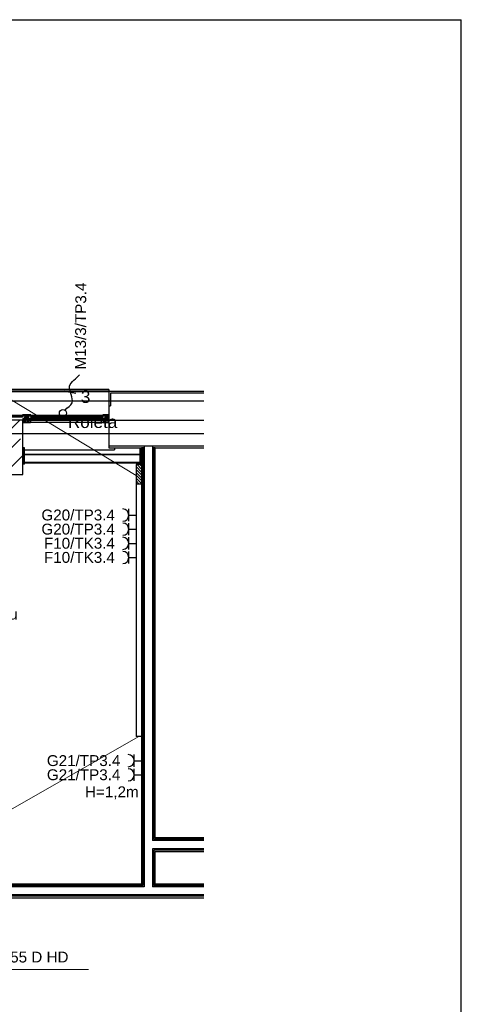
# Model space of a CAD drawing. Header units: millimetres. Extents: x 45983 to 94428, y -13359 to 18562.
# Tile 57 of 57: x 90370 to 94428, y 9509 to 18562. Entities that reach past the tile are written whole.
import ezdxf
from ezdxf.enums import TextEntityAlignment as Align

# ---------------------------------------------------------------- set-up
doc = ezdxf.new("R2010")
doc.units = ezdxf.units.MM
doc.layers.add('Gniazda', color=1, linetype='Continuous')
doc.layers.add('Oświetlenie', color=5, linetype='Continuous')
doc.layers.add('Kanał', color=30, linetype='Continuous', lineweight=30)
doc.styles.get("Standard").update_dxf_attribs({"font": 'ARIAL.TTF'})
doc.styles.add('XF-siła-850-05$0$ROMANS', font='ROMANS.SHX')

# ---------------------------------------------------------------- blocks, each defined once
blk = doc.blocks.new('XF-siła-850-05$0$MEP_WYPUST KABLOWY')
blk.add_line((16.6, 24.9, 0), (2.5, 27.3, 0))
blk.add_ellipse((0, 0), major_axis=(3.21, 3.21), ratio=1, start_param=5.497831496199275, end_param=11.78101680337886)
blk.add_open_spline([(2.7, 3.7, 0), (5.6, 7, 0), (18.2, 13.6, 0), (0.8, 36.1, 0), (17.5, 43.6, 0), (21.1, 48.9)], degree=3, knots=[0.089127, 0.089127, 0.089127, 0.089127, 0.985087, 2.468947, 3.784731, 3.784731, 3.784731, 3.784731])
at = {"color": 0, "style": 'XF-siła-850-05$0$ROMANS', "flags": 8}
for tag, p in [('ILOŚĆ_ŻYŁ', (22.8, 20.7, 0)), ('SYMBOL', (6.3, -11.3, 0))]:
    blk.add_attdef(tag, text='', height=18.2, rotation=0.0076, dxfattribs=at).set_placement(p, align=Align.MIDDLE_LEFT)

msp = doc.modelspace()

# ---------------------------------------------------------------- hatches: boundary and pattern name
h = msp.add_hatch()
h.set_pattern_fill('FP_1', color=256, style=0, pattern_type=2)
h.set_pattern_definition([(45, (0, -11145.76), (-176.7767, 176.7767), []), (45, (176.78, -11145.76), (-176.7767, 176.7767), [125, -62.5])])
h.paths.add_polyline_path([(90317.6, 14379.2), (90400, 14379.2), (90400, 14879.2), (89900, 14879.2), (89900, 14379.2)], flags=0)
at = {"layer": 'Kanał', "transparency": 33554687}
h = msp.add_hatch(dxfattribs=at)
h.set_pattern_fill('ANSI31', color=256, scale=150, angle=270)
h.set_pattern_definition([(315, (94019.097, 58224.76), (13.258252, 13.258252), [])])
edge = h.paths.add_edge_path()
edge.add_line((91490, 14471.4), (91490, 14291.4))
edge.add_line((91490, 14291.4), (91440, 14291.4))
edge.add_line((91490, 14471.4), (91440, 14471.4))
edge.add_line((91440, 14471.4), (91440, 14291.4))

# ---------------------------------------------------------------- linework, layer by layer
for p, q in [((73427.6, 18562), (94427.6, 18562)), ((94427.6, 3712), (94427.6, 18562)), ((75653.1, 15144.2), (91190, 15144.2)), ((91190, 15161.9), (81724.5, 15161.9)), ((81724.5, 15160.1), (91190, 15160.1)), ((91190, 15161.9), (91190, 15160.1)), ((91190, 15160.1), (91190, 15144.2)), ((92062.4, 15144.2), (91190, 15144.2)), ((91190, 15144.2), (91190, 14624.2)), ((91190, 15144.2), (91190, 14879.2)), ((91205, 15129.2), (91205, 15011.7)), ((92062.4, 15129.2), (91205, 15129.2)), ((92062.4, 15054.2), (75653.1, 15054.2)), ((91190, 15011.7), (91205, 15011.7)), ((91190, 14879.2), (88776.3, 14879.2)), ((90400, 14879.2), (89900, 14879.2)), ((90397, 14921.4), (89903, 14921.4)), ((90397, 14920.9), (89903, 14920.9)), ((89903, 14914.9), (90397, 14914.9)), ((89903, 14908.9), (90397, 14908.9)), ((90396.7, 14920.7), (90397, 14924.1)), ((90397, 14924.4), (90397, 14929.4)), ((90472.8, 14929.4), (90397, 14929.4)), ((90399, 14924.4), (90397, 14924.4)), ((90397, 14908.9), (90397, 14920.9)), ((90398.3, 14920.4), (90397, 14920.4)), ((90397.3, 14924.4), (90400, 14924.4)), ((90399.1, 14920.5), (90398.3, 14920.4)), ((90405.5, 14927.9), (90398.5, 14927.9)), ((90398.5, 14927.9), (90398.5, 14925.4)), ((90398.5, 14925.4), (90400, 14925.4)), ((90400.7, 14920.5), (90399.1, 14920.5)), ((90399.4, 14926), (90400.1, 14927.2)), ((90399.5, 14896.1), (90400, 14887.7)), ((90400, 14925.6), (90399.6, 14925.7)), ((90399.8, 14896.4), (90411.5, 14896.4)), ((90400, 14924.4), (90400, 14925.6)), ((90400, 14886.9), (90400, 14859.7)), ((90400, 14379.2), (90400, 14879.2)), ((91190, 14857.4), (90400, 14857.4)), ((90400.2, 14859.4), (90417.5, 14859.4)), ((90400.3, 14887.5), (90401.8, 14887.5)), ((90400.5, 14927.4), (90403.4, 14927.4)), ((90401.8, 14887.4), (90400.5, 14887.4)), ((90401.4, 14920.4), (90400.7, 14920.5)), ((90401.3, 14877.5), (90401.3, 14884.4)), ((90401.3, 14884.4), (90402.5, 14884.4)), ((90402.6, 14920.4), (90401.4, 14920.4)), ((90401.4, 14861.8), (90401.4, 14875.3)), ((90401.5, 14885.6), (90401.8, 14887.4)), ((90402.4, 14885.6), (90401.5, 14885.6)), ((90401.8, 14887.5), (90401.8, 14886.1)), ((90420.4, 14877), (90401.8, 14877)), ((90401.9, 14875.8), (90422.4, 14875.8)), ((90407.3, 14887.4), (90402.4, 14885.6)), ((90416.3, 14860.8), (90402.4, 14860.8)), ((90408.6, 14888), (90402.5, 14885.7)), ((90402.5, 14884.4), (90407.6, 14886.3)), ((90403.3, 14920.5), (90402.6, 14920.4)), ((90404.9, 14920.5), (90403.3, 14920.5)), ((90403.9, 14927.2), (90404.6, 14926)), ((90404.4, 14925.7), (90403.9, 14925.6)), ((90403.9, 14925.6), (90403.9, 14924.4)), ((90403.9, 14924.4), (90406.7, 14924.4)), ((90404, 14925.4), (90405.5, 14925.4)), ((90405.7, 14920.4), (90404.9, 14920.5)), ((90408.5, 14924.4), (90405, 14924.4)), ((90405.5, 14925.4), (90405.5, 14927.9)), ((90407, 14920.4), (90405.7, 14920.4)), ((90423, 14927.6), (90407, 14927.6)), ((90407, 14927.6), (90407, 14925.4)), ((90407, 14925.4), (90408.5, 14925.4)), ((90407, 14924.1), (90407.3, 14920.7)), ((90408.5, 14925.4), (90408.5, 14924.4)), ((90413.8, 14889.7), (90408.6, 14888)), ((90411.5, 14896.4), (90414, 14896.2)), ((90414, 14896.2), (90414.8, 14896.2)), ((90414, 14894.2), (90414, 14891.8)), ((90414.2, 14889.8), (90419.5, 14889.8)), ((90415, 14890.8), (90419.5, 14890.8)), ((90421.7, 14865), (90416.3, 14865)), ((90416.3, 14865), (90416.3, 14860.8)), ((90417.5, 14859.4), (90417.5, 14863.8)), ((90417.5, 14863.8), (90420.2, 14863.8)), ((90418, 14918.3), (90423, 14918.4)), ((90418.1, 14915.4), (90418, 14918.3)), ((90418, 14905.6), (90418, 14907.5)), ((90418, 14895), (90418, 14896)), ((90418, 14877.8), (90418, 14881.4)), ((90418, 14881.4), (90423, 14881.4)), ((90419.5, 14877.4), (90418, 14877.8)), ((90418, 14863), (90419.5, 14863.4)), ((90418, 14859.4), (90418, 14863)), ((90418, 14859.4), (90452, 14859.4)), ((90419.2, 14915.5), (90418.1, 14915.4)), ((90418.3, 14907.8), (90418.9, 14907.8)), ((90422.7, 14905.3), (90418.3, 14905.3)), ((90418.3, 14896.3), (90418.7, 14896.3)), ((90422.7, 14894.3), (90418.7, 14894.3)), ((90419, 14896), (90419, 14895.6)), ((90423, 14916.9), (90419.2, 14916.9)), ((90419.2, 14916.9), (90419.2, 14915.5)), ((90419.2, 14907.5), (90419.2, 14906.6)), ((90419.3, 14895.3), (90422.7, 14895.3)), ((90419.5, 14906.3), (90422.7, 14906.3)), ((90420, 14877.4), (90419.5, 14877.4)), ((90419.5, 14863.4), (90420, 14863.4)), ((90423, 14879.4), (90420, 14879.4)), ((90420, 14879.4), (90420, 14877.4)), ((90420, 14863.4), (90420, 14861.4)), ((90420, 14861.4), (90423, 14861.4)), ((90420.2, 14863.8), (90420.3, 14863.6)), ((90420.4, 14878.3), (90420.4, 14877)), ((90422.8, 14876.7), (90420.9, 14878.6)), ((90420.9, 14863.5), (90422, 14864.1)), ((90421.5, 14924.4), (90421.5, 14925.4)), ((90421.5, 14925.4), (90423, 14925.4)), ((90423, 14924.4), (90421.5, 14924.4)), ((90423, 14925.4), (90423, 14927.6)), ((90423, 14918.4), (90423, 14924.4)), ((90423, 14912.1), (90423, 14916.9)), ((90423, 14906.6), (90423, 14910.8)), ((90423, 14895.6), (90423, 14905)), ((90423, 14885.8), (90423, 14894)), ((90423, 14881.4), (90423, 14884.7)), ((90423, 14870.7), (90423, 14879.4)), ((90423.3, 14870.4), (90423, 14870.7)), ((90423, 14870.2), (90423.3, 14870.4)), ((90423, 14861.4), (90423, 14870.2)), ((90423.2, 14911.9), (90425.3, 14911.9)), ((90425.2, 14885), (90423.2, 14885)), ((90423.5, 14911.3), (90425.1, 14911.3)), ((90425, 14885.3), (90423.5, 14885.3)), ((90424.8, 14927.6), (90424.8, 14917.4)), ((90445.2, 14927.6), (90424.8, 14927.6)), ((90424.8, 14917.4), (90445.2, 14917.4)), ((90424.8, 14908.8), (90424.8, 14905.6)), ((90424.8, 14904), (90424.8, 14892.6)), ((90424.8, 14891), (90424.8, 14887.8)), ((90424.8, 14879.4), (90424.8, 14861.2)), ((90445.2, 14879.4), (90424.8, 14879.4)), ((90424.8, 14861.2), (90445.2, 14861.2)), ((90424.9, 14915.2), (90425.4, 14912.1)), ((90425.4, 14884.7), (90424.9, 14881.7)), ((90425, 14881.7), (90425.5, 14884.7)), ((90429.3, 14915.4), (90425.1, 14915.4)), ((90425.1, 14915), (90425.6, 14911.8)), ((90425.1, 14905.3), (90433.8, 14905.3)), ((90433.8, 14904.3), (90425.1, 14904.3)), ((90425.1, 14892.3), (90433.8, 14892.3)), ((90433.8, 14891.3), (90425.1, 14891.3)), ((90425.1, 14881.4), (90429.3, 14881.4)), ((90425.9, 14881.4), (90425.2, 14881.4)), ((90425.9, 14909.3), (90425.3, 14909.3)), ((90425.3, 14887.3), (90426, 14887.3)), ((90425.4, 14915.3), (90426.5, 14915.3)), ((90426.5, 14881.4), (90426.1, 14881.4)), ((90427.8, 14915.2), (90429.1, 14915.3)), ((90429.4, 14914.9), (90427.8, 14910.7)), ((90427.9, 14886), (90429.5, 14881.7)), ((90429.2, 14881.4), (90427.9, 14881.4)), ((90428.6, 14912.7), (90429.5, 14915.1)), ((90429.5, 14881.7), (90428.6, 14884.2)), ((90429.6, 14912.4), (90428.8, 14912.4)), ((90428.8, 14884.4), (90429.6, 14884.4)), ((90432.7, 14915.1), (90432.4, 14914.4)), ((90432.5, 14882.5), (90432.7, 14881.8)), ((90433.2, 14915.4), (90436.8, 14915.4)), ((90436.8, 14881.4), (90433.2, 14881.4)), ((90444.9, 14905.3), (90436.2, 14905.3)), ((90436.2, 14904.3), (90444.9, 14904.3)), ((90444.9, 14892.3), (90436.2, 14892.3)), ((90436.2, 14891.3), (90444.9, 14891.3)), ((90437.3, 14915.1), (90437.6, 14914.4)), ((90437.5, 14882.5), (90437.3, 14881.8)), ((90440.4, 14912.4), (90441.2, 14912.4)), ((90441.2, 14884.4), (90440.4, 14884.4)), ((90441.4, 14912.7), (90440.5, 14915.1)), ((90442.1, 14886), (90440.5, 14881.7)), ((90440.5, 14881.7), (90441.4, 14884.2)), ((90440.6, 14914.9), (90442.2, 14910.7)), ((90440.7, 14915.4), (90444.9, 14915.4)), ((90444.9, 14881.4), (90440.7, 14881.4)), ((90440.8, 14881.4), (90442.1, 14881.4)), ((90442.2, 14915.2), (90440.9, 14915.3)), ((90444.6, 14915.3), (90443.5, 14915.3)), ((90443.5, 14881.4), (90443.9, 14881.4)), ((90444.7, 14887.3), (90444, 14887.3)), ((90444.1, 14909.3), (90444.7, 14909.3)), ((90444.1, 14881.4), (90444.8, 14881.4)), ((90444.9, 14915), (90444.4, 14911.8)), ((90445, 14881.7), (90444.5, 14884.7)), ((90445.1, 14915.2), (90444.6, 14912.1)), ((90444.6, 14884.7), (90445.1, 14881.7)), ((90444.8, 14911.9), (90446.8, 14911.9)), ((90446.8, 14885), (90444.8, 14885)), ((90446.5, 14911.3), (90444.9, 14911.3)), ((90445, 14885.3), (90446.5, 14885.3)), ((90445.2, 14917.4), (90445.2, 14927.6)), ((90445.2, 14908.8), (90445.2, 14905.6)), ((90445.2, 14904), (90445.2, 14892.6)), ((90445.2, 14891), (90445.2, 14887.8)), ((90445.2, 14861.2), (90445.2, 14879.4)), ((90446.8, 14870.4), (90447, 14870.7)), ((90447, 14870.2), (90446.8, 14870.4)), ((90447, 14927.6), (90463, 14927.6)), ((90447, 14925.4), (90447, 14927.6)), ((90448.5, 14925.4), (90447, 14925.4)), ((90447, 14924.4), (90448.5, 14924.4)), ((90447, 14918.4), (90447, 14924.4)), ((90452, 14918.3), (90447, 14918.4)), ((90447, 14916.9), (90450.8, 14916.9)), ((90447, 14912.1), (90447, 14916.9)), ((90447, 14906.6), (90447, 14910.8)), ((90447, 14895.6), (90447, 14905)), ((90447, 14885.8), (90447, 14894)), ((90447, 14881.4), (90447, 14884.7)), ((90452, 14881.4), (90447, 14881.4)), ((90447, 14879.4), (90450, 14879.4)), ((90447, 14870.7), (90447, 14879.4)), ((90447, 14861.4), (90447, 14870.2)), ((90450, 14861.4), (90447, 14861.4)), ((90447.2, 14876.7), (90449.1, 14878.6)), ((90450.5, 14906.3), (90447.3, 14906.3)), ((90447.3, 14905.3), (90451.7, 14905.3)), ((90450.7, 14895.3), (90447.3, 14895.3)), ((90447.3, 14894.3), (90451.3, 14894.3)), ((90468.1, 14875.8), (90447.6, 14875.8)), ((90449.1, 14863.5), (90448.1, 14864.1)), ((90448.3, 14865), (90453.7, 14865)), ((90448.5, 14924.4), (90448.5, 14925.4)), ((90449.6, 14878.3), (90449.6, 14877)), ((90449.6, 14877), (90468.2, 14877)), ((90449.8, 14863.8), (90449.7, 14863.6)), ((90452.5, 14863.8), (90449.8, 14863.8)), ((90450, 14879.4), (90450, 14877.4)), ((90450, 14877.4), (90450.5, 14877.4)), ((90450, 14863.4), (90450, 14861.4)), ((90450.5, 14863.4), (90450, 14863.4)), ((90455, 14890.8), (90450.5, 14890.8)), ((90455.8, 14889.8), (90450.5, 14889.8)), ((90450.5, 14877.4), (90452, 14877.8)), ((90452, 14863), (90450.5, 14863.4)), ((90450.8, 14916.9), (90450.8, 14915.5)), ((90450.8, 14915.5), (90451.9, 14915.4)), ((90450.8, 14907.5), (90450.8, 14906.6)), ((90451, 14896), (90451, 14895.6)), ((90451.7, 14907.8), (90451.1, 14907.8)), ((90451.7, 14896.3), (90451.3, 14896.3)), ((90451.9, 14915.4), (90452, 14918.3)), ((90452, 14905.6), (90452, 14907.5)), ((90452, 14895), (90452, 14896)), ((90452, 14877.8), (90452, 14881.4)), ((90452, 14859.4), (90452, 14863)), ((90452.5, 14859.4), (90452.5, 14863.8)), ((90469.8, 14859.4), (90452.5, 14859.4)), ((90453.7, 14865), (90453.7, 14860.8)), ((90453.7, 14860.8), (90467.6, 14860.8)), ((90456, 14896.2), (90455.2, 14896.2)), ((90458.5, 14896.4), (90456, 14896.2)), ((90456, 14894.2), (90456, 14891.8)), ((90456.2, 14889.7), (90461.4, 14888)), ((90470.2, 14896.4), (90458.5, 14896.4)), ((90461.4, 14888), (90467.5, 14885.7)), ((90461.5, 14925.4), (90461.5, 14924.4)), ((90463, 14925.4), (90461.5, 14925.4)), ((90461.5, 14924.4), (90465, 14924.4)), ((90467.5, 14884.4), (90462.4, 14886.3)), ((90463, 14924.1), (90462.7, 14920.7)), ((90462.7, 14887.4), (90467.6, 14885.6)), ((90463, 14927.6), (90463, 14925.4)), ((90463, 14920.4), (90464.3, 14920.4)), ((90466.1, 14924.4), (90463.3, 14924.4)), ((90464.3, 14920.4), (90465.1, 14920.5)), ((90464.5, 14927.9), (90471.5, 14927.9)), ((90464.5, 14925.4), (90464.5, 14927.9)), ((90466, 14925.4), (90464.5, 14925.4)), ((90465.1, 14920.5), (90466.7, 14920.5)), ((90466.1, 14927.2), (90465.4, 14926)), ((90465.6, 14925.7), (90466.1, 14925.6)), ((90466.1, 14925.6), (90466.1, 14924.4)), ((90469.5, 14927.4), (90466.6, 14927.4)), ((90466.7, 14920.5), (90467.4, 14920.4)), ((90467.4, 14920.4), (90468.6, 14920.4)), ((90468.7, 14884.4), (90467.5, 14884.4)), ((90467.6, 14885.6), (90468.5, 14885.6)), ((90468.2, 14887.5), (90468.2, 14886.1)), ((90469.7, 14887.5), (90468.2, 14887.5)), ((90468.2, 14887.4), (90469.5, 14887.4)), ((90468.5, 14885.6), (90468.2, 14887.4)), ((90468.6, 14920.4), (90469.3, 14920.5)), ((90468.6, 14861.8), (90468.6, 14875.3)), ((90468.7, 14877.5), (90468.7, 14884.4)), ((90469.3, 14920.5), (90470.9, 14920.5)), ((90470.6, 14926), (90469.9, 14927.2)), ((90470, 14925.6), (90470.4, 14925.7)), ((90470, 14924.4), (90470, 14925.6)), ((90471.5, 14925.4), (90470, 14925.4)), ((90472.7, 14924.4), (90470, 14924.4)), ((90470.5, 14896.1), (90470, 14887.7)), ((90470, 14886.9), (90470, 14859.7)), ((91138, 14879.2), (90470, 14879.2)), ((90470, 14879.2), (91138, 14879.2)), ((91138, 14859.4), (90470, 14859.4)), ((90470.9, 14920.5), (90471.7, 14920.4)), ((90471, 14924.4), (90473, 14924.4)), ((90471.5, 14927.9), (90471.5, 14925.4)), ((90471.7, 14920.4), (90473, 14920.4)), ((90473, 14924.4), (90473, 14929.2)), ((90473.3, 14920.7), (90473, 14924.1)), ((91135, 14921.4), (90473, 14921.4)), ((91135, 14920.4), (90473, 14920.4)), ((90473, 14920.4), (90473, 14896.4)), ((90473, 14918.4), (91135, 14918.4)), ((90473, 14916.4), (91135, 14916.4)), ((90473, 14910.4), (91135, 14910.4)), ((90473, 14908.4), (91135, 14908.4)), ((90473, 14906.4), (91135, 14906.4)), ((90473, 14900.4), (91135, 14900.4)), ((90473, 14898.4), (91135, 14898.4)), ((90473, 14896.4), (91135, 14896.4)), ((91134.7, 14920.7), (91135, 14924.1)), ((91190, 14929.4), (91135, 14929.4)), ((91135, 14929.4), (91135, 14920.4)), ((91135, 14924.4), (91135, 14929.2)), ((91137, 14924.4), (91135, 14924.4)), ((91135, 14896.4), (91135, 14920.4)), ((91136.3, 14920.4), (91135, 14920.4)), ((91135, 14920.4), (91156, 14920.4)), ((91135.3, 14929.4), (91190, 14929.4)), ((91135.3, 14924.4), (91138.1, 14924.4)), ((91137.1, 14920.5), (91136.3, 14920.4)), ((91136.5, 14927.9), (91136.5, 14925.4)), ((91143.5, 14927.9), (91136.5, 14927.9)), ((91136.5, 14925.4), (91138, 14925.4)), ((91138.7, 14920.5), (91137.1, 14920.5)), ((91137.4, 14926), (91138.1, 14927.2)), ((91137.5, 14896.1), (91138, 14887.7)), ((91138.1, 14925.6), (91137.6, 14925.7)), ((91137.8, 14896.4), (91149.5, 14896.4)), ((91156, 14896.4), (91138, 14896.4)), ((91138, 14896.4), (91138, 14859.4)), ((91138, 14886.9), (91138, 14859.7)), ((91138, 14859.4), (91190, 14859.4)), ((91138.1, 14924.4), (91138.1, 14925.6)), ((91138.3, 14887.5), (91139.9, 14887.5)), ((91138.3, 14859.4), (91155.5, 14859.4)), ((91138.5, 14927.4), (91141.5, 14927.4)), ((91139.8, 14887.4), (91138.5, 14887.4)), ((91139.4, 14920.4), (91138.7, 14920.5)), ((91139.3, 14884.4), (91140.5, 14884.4)), ((91139.3, 14877.5), (91139.3, 14884.4)), ((91140.6, 14920.4), (91139.4, 14920.4)), ((91139.4, 14861.8), (91139.4, 14875.3)), ((91139.5, 14885.6), (91139.8, 14887.4)), ((91140.4, 14885.6), (91139.5, 14885.6)), ((91158.4, 14877), (91139.8, 14877)), ((91139.9, 14887.5), (91139.9, 14886.1)), ((91139.9, 14875.8), (91160.4, 14875.8)), ((91145.4, 14887.4), (91140.4, 14885.6)), ((91154.3, 14860.8), (91140.4, 14860.8)), ((91146.6, 14888), (91140.5, 14885.7)), ((91140.5, 14884.4), (91145.6, 14886.3)), ((91141.3, 14920.5), (91140.6, 14920.4)), ((91142.9, 14920.5), (91141.3, 14920.5)), ((91141.9, 14927.2), (91142.6, 14926)), ((91142.4, 14925.7), (91141.9, 14925.6)), ((91141.9, 14925.6), (91141.9, 14924.4)), ((91141.9, 14924.4), (91144.7, 14924.4)), ((91142, 14925.4), (91143.5, 14925.4)), ((91143.7, 14920.4), (91142.9, 14920.5)), ((91146.5, 14924.4), (91143, 14924.4)), ((91143.5, 14925.4), (91143.5, 14927.9)), ((91145, 14920.4), (91143.7, 14920.4)), ((91145, 14927.6), (91145, 14925.4)), ((91161, 14927.6), (91145, 14927.6)), ((91145, 14925.4), (91146.5, 14925.4)), ((91145, 14924.1), (91145.3, 14920.7)), ((91146.5, 14925.4), (91146.5, 14924.4)), ((91151.9, 14889.7), (91146.6, 14888)), ((91149.5, 14896.4), (91152.1, 14896.2)), ((91152, 14894.2), (91152, 14891.8)), ((91152.1, 14896.2), (91152.8, 14896.2)), ((91152.2, 14889.8), (91157.5, 14889.8)), ((91153, 14890.8), (91157.5, 14890.8)), ((91154.3, 14865), (91154.3, 14860.8)), ((91159.7, 14865), (91154.3, 14865)), ((91155.5, 14863.8), (91158.2, 14863.8)), ((91155.5, 14859.4), (91155.5, 14863.8)), ((91156, 14920.4), (91156, 14896.4)), ((91156, 14918.3), (91161, 14918.4)), ((91156.1, 14915.4), (91156, 14918.3)), ((91156, 14905.6), (91156, 14907.5)), ((91156, 14895), (91156, 14896)), ((91156, 14881.4), (91161, 14881.4)), ((91156, 14877.8), (91156, 14881.4)), ((91157.5, 14877.4), (91156, 14877.8)), ((91156, 14863), (91157.5, 14863.4)), ((91156, 14859.4), (91156, 14863)), ((91190, 14859.4), (91156, 14859.4)), ((91157.2, 14915.5), (91156.1, 14915.4)), ((91156.3, 14907.8), (91156.9, 14907.8)), ((91160.7, 14905.3), (91156.3, 14905.3)), ((91156.3, 14896.3), (91156.7, 14896.3)), ((91160.7, 14894.3), (91156.7, 14894.3)), ((91157, 14896), (91157, 14895.6)), ((91157.2, 14916.9), (91157.2, 14915.5)), ((91161, 14916.9), (91157.2, 14916.9)), ((91157.2, 14907.5), (91157.2, 14906.6)), ((91157.3, 14895.3), (91160.7, 14895.3)), ((91157.5, 14906.3), (91160.7, 14906.3)), ((91158, 14877.4), (91157.5, 14877.4)), ((91157.5, 14863.4), (91158, 14863.4)), ((91158, 14879.4), (91158, 14877.4)), ((91161, 14879.4), (91158, 14879.4)), ((91158, 14863.4), (91158, 14861.4)), ((91158, 14861.4), (91161, 14861.4)), ((91158.2, 14863.8), (91158.3, 14863.6)), ((91158.4, 14878.3), (91158.4, 14877)), ((91160.8, 14876.7), (91158.9, 14878.6)), ((91158.9, 14863.5), (91160, 14864.1)), ((91159.5, 14925.4), (91161, 14925.4)), ((91159.5, 14924.4), (91159.5, 14925.4)), ((91161, 14924.4), (91159.5, 14924.4)), ((91161, 14925.4), (91161, 14927.6)), ((91161, 14918.4), (91161, 14924.4)), ((91161, 14912.1), (91161, 14916.9)), ((91161, 14906.6), (91161, 14910.8)), ((91161, 14895.6), (91161, 14905)), ((91161, 14885.8), (91161, 14894)), ((91161, 14881.4), (91161, 14884.7)), ((91161, 14870.7), (91161, 14879.4)), ((91161.3, 14870.4), (91161, 14870.7)), ((91161, 14870.2), (91161.3, 14870.4)), ((91161, 14861.4), (91161, 14870.2)), ((91163.2, 14911.9), (91161.2, 14911.9)), ((91161.2, 14885), (91163.3, 14885)), ((91161.5, 14911.3), (91163.2, 14911.3)), ((91163, 14885.3), (91161.5, 14885.3)), ((91162.8, 14927.6), (91183.2, 14927.6)), ((91162.8, 14917.4), (91162.8, 14927.6)), ((91183.2, 14917.4), (91162.8, 14917.4)), ((91162.8, 14908.8), (91162.8, 14905.6)), ((91162.8, 14904), (91162.8, 14892.6)), ((91162.8, 14891), (91162.8, 14887.8)), ((91162.8, 14879.4), (91183.2, 14879.4)), ((91162.8, 14861.2), (91162.8, 14879.4)), ((91183.2, 14861.2), (91162.8, 14861.2)), ((91162.9, 14915.2), (91163.4, 14912.1)), ((91163.5, 14884.7), (91162.9, 14881.7)), ((91163, 14881.7), (91163.6, 14884.7)), ((91167.3, 14915.4), (91163.1, 14915.4)), ((91163.1, 14915), (91163.7, 14911.8)), ((91163.1, 14905.3), (91171.8, 14905.3)), ((91171.8, 14904.3), (91163.1, 14904.3)), ((91163.1, 14892.3), (91171.8, 14892.3)), ((91171.8, 14891.3), (91163.1, 14891.3)), ((91163.1, 14881.4), (91167.4, 14881.4)), ((91163.9, 14909.3), (91163.3, 14909.3)), ((91163.3, 14887.3), (91164.1, 14887.3)), ((91163.9, 14881.4), (91163.3, 14881.4)), ((91163.4, 14915.3), (91164.5, 14915.3)), ((91164.5, 14881.4), (91164.1, 14881.4)), ((91167.4, 14914.9), (91165.8, 14910.7)), ((91165.9, 14915.2), (91167.1, 14915.3)), ((91165.9, 14886), (91167.5, 14881.7)), ((91167.2, 14881.4), (91165.9, 14881.4)), ((91166.6, 14912.7), (91167.5, 14915.1)), ((91167.6, 14881.7), (91166.7, 14884.2)), ((91167.6, 14912.4), (91166.8, 14912.4)), ((91166.8, 14884.4), (91167.7, 14884.4)), ((91170.7, 14915.1), (91170.5, 14914.4)), ((91170.5, 14882.5), (91170.7, 14881.8)), ((91174.8, 14915.4), (91171.2, 14915.4)), ((91171.2, 14881.4), (91174.8, 14881.4)), ((91174.2, 14903.4), (91182.9, 14903.4)), ((91182.9, 14902.4), (91174.2, 14902.4)), ((91174.2, 14894.4), (91182.9, 14894.4)), ((91182.9, 14893.4), (91174.2, 14893.4)), ((91175.6, 14914.4), (91175.3, 14915.1)), ((91175.3, 14881.8), (91175.6, 14882.5)), ((91179.2, 14912.4), (91178.4, 14912.4)), ((91178.4, 14884.4), (91179.2, 14884.4)), ((91178.5, 14915.1), (91179.4, 14912.7)), ((91179.4, 14884.2), (91178.5, 14881.7)), ((91180.1, 14910.8), (91178.6, 14915)), ((91178.6, 14881.7), (91180.2, 14886)), ((91182.9, 14915.4), (91178.7, 14915.4)), ((91180.1, 14881.5), (91178.7, 14881.5)), ((91178.7, 14881.4), (91182.9, 14881.4)), ((91178.8, 14915.4), (91180, 14915.3)), ((91181.4, 14915.3), (91182.8, 14915.4)), ((91182.8, 14881.5), (91181.4, 14881.5)), ((91182.7, 14909.4), (91181.9, 14909.4)), ((91181.9, 14887.4), (91182.7, 14887.4)), ((91183, 14915.2), (91182.5, 14912)), ((91182.5, 14884.8), (91183.1, 14881.7)), ((91182.6, 14912.1), (91183.1, 14915.2)), ((91183.1, 14881.7), (91182.6, 14884.7)), ((91184.8, 14911.9), (91182.8, 14911.9)), ((91182.8, 14885), (91184.8, 14885)), ((91183, 14911.4), (91184.5, 14911.4)), ((91184.5, 14885.4), (91183, 14885.4)), ((91183.2, 14927.6), (91183.2, 14917.4)), ((91183.2, 14903.7), (91183.2, 14908.9)), ((91183.2, 14894.7), (91183.2, 14902.1)), ((91183.2, 14887.9), (91183.2, 14893.1)), ((91183.2, 14879.4), (91183.2, 14861.2)), ((91185, 14870.7), (91184.8, 14870.4)), ((91184.8, 14870.4), (91185, 14870.2)), ((91185, 14927.6), (91185, 14917.2)), ((91188, 14927.6), (91185, 14927.6)), ((91185, 14917.2), (91188, 14917.2)), ((91185, 14915.4), (91185, 14912.1)), ((91190, 14915.4), (91185, 14915.4)), ((91185, 14910.9), (91185, 14885.9)), ((91185, 14884.8), (91185, 14881.4)), ((91185, 14881.4), (91190, 14881.4)), ((91185, 14879.4), (91185, 14870.7)), ((91188, 14879.4), (91185, 14879.4)), ((91185, 14870.2), (91185, 14861.4)), ((91185, 14861.4), (91188, 14861.4)), ((91188, 14925.4), (91188, 14927.6)), ((91188.5, 14925.4), (91188, 14925.4)), ((91188, 14919.4), (91188.5, 14919.4)), ((91188, 14917.2), (91188, 14919.4)), ((91188, 14877.4), (91188, 14879.4)), ((91188.6, 14877.4), (91188, 14877.4)), ((91188, 14863.4), (91188.5, 14863.4)), ((91188, 14861.4), (91188, 14863.4)), ((91190, 14925.8), (91188.5, 14925.4)), ((91188.5, 14919.4), (91190, 14919)), ((91188.5, 14863.4), (91190, 14863)), ((91190, 14877.8), (91188.6, 14877.4)), ((91190, 14929.4), (91190, 14925.8)), ((91190, 14859.4), (91190, 14929.4)), ((91190, 14919), (91190, 14915.4)), ((91190, 14881.4), (91190, 14877.8)), ((91190, 14879.2), (92062.4, 14879.2)), ((91190, 14863), (91190, 14859.4)), ((92062.4, 14754.2), (86660, 14754.2)), ((90400, 14607.4), (91240, 14607.4)), ((90415.2, 14624.2), (90405.2, 14624.2)), ((90405.2, 14474.2), (90405.2, 14624.2)), ((90415.2, 14474.2), (90415.2, 14624.2)), ((92062.4, 14639.2), (91190, 14639.2)), ((91190, 14624.2), (91490, 14624.2)), ((91240, 14624.2), (91240, 14607.4)), ((91475.2, 14624.2), (91475.2, 14474.2)), ((91475.2, 14624.2), (91485.2, 14624.2)), ((91485.2, 14624.2), (91485.2, 14474.2)), ((91490, 14624.2), (91490, 10614.2)), ((91515, 14624.2), (91490, 14624.2)), ((91502.5, 14624.2), (91502.5, 10601.7)), ((91515, 14639.2), (91515, 10589.2)), ((91590, 14639.2), (91590, 11014.2)), ((91615, 14624.2), (91590, 14624.2)), ((91602.5, 14624.2), (91602.5, 11026.7)), ((91615, 14624.2), (92062.4, 14624.2)), ((91615, 11039.2), (91615, 14624.2)), ((90405.2, 14488.2), (90405.2, 14500.3)), ((90405.2, 14500.3), (90415.2, 14500.3)), ((90405.2, 14488.2), (91485.2, 14488.2)), ((91475.2, 14563.2), (90415.2, 14563.2)), ((91475.2, 14560.6), (90415.2, 14560.6)), ((90415.2, 14492.6), (90415.2, 14560.6)), ((90415.2, 14492.6), (91475.2, 14492.6)), ((91475.2, 14488.2), (90415.2, 14488.2)), ((91475.2, 14560.6), (91475.2, 14492.6)), ((91475.2, 14500.3), (91485.2, 14500.3)), ((91485.2, 14500.3), (91485.2, 14488.2)), ((90415.2, 14474.2), (90405.2, 14474.2)), ((91485.2, 14474.2), (91475.2, 14474.2)), ((89900, 14379.2), (90400, 14379.2)), ((92062.4, 11014.2), (91590, 11014.2)), ((92062.4, 11026.7), (91602.5, 11026.7)), ((92062.4, 11039.2), (91615, 11039.2)), ((91590, 10939.2), (91590, 10589.2)), ((92062.4, 10939.2), (91590, 10939.2)), ((91602.5, 10926.7), (91602.5, 10601.7)), ((92062.4, 10926.7), (91602.5, 10926.7)), ((91615, 10614.2), (91615, 10914.2)), ((91615, 10914.2), (92062.4, 10914.2)), ((91502.5, 10614.2), (88895.8, 10614.2)), ((91502.5, 10601.7), (88895.8, 10601.7)), ((92062.4, 10614.2), (91602.5, 10614.2)), ((92062.4, 10601.7), (91602.5, 10601.7)), ((92062.4, 10514.2), (87380, 10514.2)), ((91515, 10589.2), (88883.3, 10589.2)), ((92062.4, 10589.2), (91590, 10589.2)), ((92062.4, 10501.7), (87380, 10501.7)), ((87380, 10489.2), (92062.4, 10489.2))]:
    msp.add_line(p, q)
at = {"extrusion": (0, 0, -1)}
for p, q in [((90473, 14929.4), (90397, 14929.4)), ((90397, 14929.4), (90397, 14920.4)), ((90397, 14920.4), (90418, 14920.4)), ((90418, 14896.4), (90400, 14896.4)), ((90400, 14896.4), (90400, 14859.4)), ((90400, 14859.4), (90470, 14859.4)), ((90418, 14920.4), (90418, 14896.4)), ((90452, 14896.4), (90452, 14920.4)), ((90452, 14920.4), (90473, 14920.4)), ((90470, 14896.4), (90452, 14896.4)), ((90470, 14859.4), (90470, 14896.4)), ((90473, 14920.4), (90473, 14929.4))]:
    msp.add_line(p, q, dxfattribs=at)
for centre, radius in [((90402, 14925.7), 1), ((90405.3, 14892.6), 1.75), ((90410.8, 14893.6), 1.5), ((90427.2, 14914.6), 0.526), ((90427.2, 14882), 0.55), ((90442.8, 14882), 0.55), ((90442.8, 14914.6), 0.526), ((90459.2, 14893.6), 1.5), ((90464.7, 14892.6), 1.75), ((90468, 14925.7), 1), ((91140, 14925.7), 1), ((91143.3, 14892.6), 1.75), ((91148.8, 14893.6), 1.5), ((91165.2, 14914.6), 0.526), ((91165.2, 14882), 0.55), ((91180.8, 14914.7), 0.55), ((91180.8, 14882.1), 0.55)]:
    msp.add_circle(centre, radius)
for centre, radius, start, end in [((90397, 14920.7), 0.3, 176.69813, 270), ((90397.2, 14929.2), 0.25, 90, 180), ((90397.2, 14924.1), 0.226, 71.20948, 184.42738), ((90399, 14925.4), 1, 270, 0), ((90399.6, 14925.9), 0.2, 150, 260.53768), ((90399.8, 14896.1), 0.3, 90, 183.36646), ((90400.2, 14887.7), 0.267, 192.56945, 277.28183), ((90400.5, 14886.9), 0.5, 90, 180), ((90400.2, 14859.7), 0.25, 180, 270), ((90400.5, 14926.9), 0.5, 90, 150), ((90401.8, 14877.5), 0.5, 180, 270), ((90401.9, 14875.3), 0.5, 90, 180), ((90402.4, 14861.8), 1, 180, 270), ((90402.3, 14886.2), 0.485, 187.89437, 286.24175), ((90403.4, 14926.9), 0.5, 30, 90), ((90405, 14925.4), 1, 180, 270), ((90404.4, 14925.9), 0.2, 279.46232, 30), ((90406.8, 14924.1), 0.227, 355.76211, 109.26787), ((90407, 14920.7), 0.3, 270, 3.30187), ((90407.4, 14886.8), 0.6, 289.99999, 94.94065), ((90414.2, 14888.8), 1, 90, 109.19395), ((90415, 14894.2), 1, 90, 180), ((90415, 14891.8), 1, 180, 270), ((90414.8, 14897.2), 1, 270, 284.84596), ((90411.2, 14910.6), 14.9, 284.84596, 316.97852), ((90411.2, 14910.6), 15.9, 283.81693, 317.21842), ((90418.3, 14907.5), 0.3, 90, 180), ((90418.3, 14905.6), 0.3, 180, 270), ((90418.3, 14896), 0.3, 90, 183.70261), ((90418.7, 14895), 0.7, 180, 270), ((90418.7, 14896), 0.3, 0, 90), ((90418.9, 14907.5), 0.3, 0, 90), ((90419.3, 14895.6), 0.3, 180.03587, 270), ((90419.5, 14906.6), 0.3, 180, 270), ((90419.5, 14893.3), 2.5, 270, 0), ((90419.5, 14893.3), 3.5, 270, 0), ((90420.7, 14863.8), 0.4, 210, 299.99997), ((90420.7, 14878.3), 0.307, 45.48434, 178.73713), ((90421.7, 14864.5), 0.5, 299.99997, 90), ((90422.5, 14893.3), 0.5, 0, 180), ((90422.5, 14900.2), 0.5, 317.21842, 144.38605), ((90422.4, 14876.3), 0.493, 269.22772, 45.29284), ((90422.7, 14906.6), 0.3, 270, 0), ((90422.7, 14905), 0.357, 9.00751, 86.28171), ((90422.7, 14895.7), 0.357, 273.71829, 350.99249), ((90422.7, 14894), 0.341, 6.90702, 87.15275), ((90423.2, 14912.1), 0.2, 180, 270), ((90423.5, 14910.8), 0.5, 90, 180), ((90423.5, 14885.8), 0.465, 175.60593, 271.81274), ((90423.2, 14884.8), 0.2, 90, 192.10234), ((90425.3, 14908.8), 0.5, 90, 180), ((90425.1, 14905.6), 0.3, 180, 270), ((90425.1, 14904), 0.3, 90, 180), ((90425.1, 14892.6), 0.3, 180, 270), ((90425.1, 14891), 0.3, 90, 180), ((90425.3, 14887.8), 0.5, 180, 270), ((90425.1, 14915.2), 0.2, 90, 190), ((90425.1, 14881.6), 0.2, 170, 270), ((90424.9, 14884.7), 0.648, 4.17038, 84.04182), ((90425.3, 14881.7), 0.325, 190.42044, 255.78127), ((90425.4, 14915), 0.3, 85.51067, 190.45084), ((90425.1, 14911.8), 0.5, 270, 356.86948), ((90425.2, 14912.1), 0.2, 270, 10), ((90425.2, 14884.8), 0.2, 350, 90), ((90425.9, 14911.3), 2, 270, 340), ((90426, 14882.1), 0.698, 260.55353, 279.85438), ((90426, 14885.3), 2, 20.00368, 90), ((90426.5, 14915), 0.2, 317.60702, 90), ((90426.5, 14881.6), 0.2, 270, 42.39298), ((90427.2, 14914.6), 0.6, 153.77295, 270), ((90427.2, 14882), 0.6, 90, 206.22705), ((90427.2, 14914.6), 0.6, 270, 26.22705), ((90427.2, 14882), 0.6, 323.17674, 90), ((90427.9, 14915), 0.2, 104.90712, 222.39298), ((90427.9, 14881.6), 0.2, 168.34874, 270), ((90428.8, 14912.6), 0.2, 159.99632, 270), ((90428.8, 14884.2), 0.2, 90, 200.00368), ((90429.1, 14915), 0.3, 340, 94.58087), ((90429.2, 14881.7), 0.302, 273.64007, 0.42346), ((90429.3, 14915.2), 0.2, 339.99632, 90), ((90429.3, 14881.6), 0.2, 270, 20.00368), ((90429.6, 14915.4), 3, 270, 340.00819), ((90429.6, 14881.4), 3, 19.99181, 90), ((90433.2, 14914.9), 0.5, 90, 160.00819), ((90433.2, 14881.9), 0.5, 199.99181, 270), ((90433.8, 14904.8), 0.5, 0, 90), ((90433.8, 14904.8), 0.5, 270, 0), ((90433.8, 14891.8), 0.5, 0, 90), ((90433.8, 14891.8), 0.5, 270, 0), ((90436.2, 14904.8), 0.5, 90, 180), ((90436.2, 14904.8), 0.5, 180, 270), ((90436.2, 14891.8), 0.5, 90, 180), ((90436.2, 14891.8), 0.5, 180, 270), ((90436.8, 14914.9), 0.5, 19.99181, 90), ((90436.8, 14881.9), 0.5, 270, 340.00819), ((90440.4, 14881.4), 3, 90, 160.00819), ((90440.4, 14915.4), 3, 199.99181, 270), ((90440.7, 14915.2), 0.2, 90, 200.00368), ((90440.8, 14881.7), 0.302, 179.57654, 266.35993), ((90440.7, 14881.6), 0.2, 159.99632, 270), ((90440.9, 14915), 0.3, 85.41913, 200), ((90441.2, 14912.6), 0.2, 270, 20.00368), ((90441.2, 14884.2), 0.2, 339.99632, 90), ((90444, 14885.3), 2, 90, 159.99632), ((90442.1, 14881.6), 0.2, 270, 11.65126), ((90442.1, 14915), 0.2, 317.60702, 75.09288), ((90442.8, 14914.6), 0.6, 153.77295, 270), ((90444.1, 14911.3), 2, 200, 270), ((90442.8, 14882), 0.6, 90, 216.82326), ((90442.8, 14914.6), 0.6, 270, 26.22705), ((90442.8, 14882), 0.6, 333.77295, 90), ((90443.5, 14915), 0.2, 90, 222.39298), ((90443.5, 14881.6), 0.2, 137.60702, 270), ((90444, 14882.1), 0.698, 260.14562, 279.44647), ((90444.9, 14911.8), 0.5, 183.13052, 270), ((90445.1, 14884.7), 0.648, 95.95818, 175.82962), ((90444.6, 14915), 0.3, 349.54916, 94.48933), ((90444.8, 14912.1), 0.2, 170, 270), ((90444.8, 14884.8), 0.2, 90, 190), ((90444.7, 14908.8), 0.5, 0, 90), ((90444.7, 14887.8), 0.5, 270, 0), ((90444.7, 14881.7), 0.325, 284.21873, 349.57956), ((90444.9, 14915.2), 0.2, 350, 90), ((90444.9, 14905.6), 0.3, 270, 0), ((90444.9, 14904), 0.3, 0, 90), ((90444.9, 14892.6), 0.3, 270, 0), ((90444.9, 14891), 0.3, 0, 90), ((90444.9, 14881.6), 0.2, 270, 10), ((90446.5, 14910.8), 0.5, 0, 90), ((90446.5, 14885.8), 0.465, 268.18726, 4.39407), ((90446.8, 14912.1), 0.2, 270, 0), ((90446.8, 14884.8), 0.2, 347.89766, 90), ((90447.3, 14906.6), 0.3, 180, 270), ((90447.3, 14905), 0.357, 93.71829, 170.99249), ((90447.5, 14900.2), 0.5, 35.61395, 222.78158), ((90447.3, 14895.7), 0.357, 189.00751, 266.28171), ((90447.3, 14894), 0.341, 92.84725, 173.09298), ((90447.5, 14893.3), 0.5, 0, 180), ((90450.5, 14893.3), 3.5, 180, 270), ((90458.8, 14910.6), 15.9, 222.78158, 256.18307), ((90447.6, 14876.3), 0.493, 134.70716, 270.77228), ((90448.3, 14864.5), 0.5, 90, 240.00003), ((90458.8, 14910.6), 14.9, 223.02148, 255.15404), ((90450.5, 14893.3), 2.5, 180, 270), ((90449.3, 14878.3), 0.307, 1.26287, 134.51566), ((90449.3, 14863.8), 0.4, 240.00003, 330), ((90450.5, 14906.6), 0.3, 270, 0), ((90450.7, 14895.6), 0.3, 270, 359.96413), ((90451.1, 14907.5), 0.3, 90, 180), ((90451.3, 14896), 0.3, 90, 180), ((90451.3, 14895), 0.7, 270, 0), ((90451.7, 14907.5), 0.3, 0, 90), ((90451.7, 14905.6), 0.3, 270, 0), ((90451.7, 14896), 0.3, 356.29739, 90), ((90455.2, 14897.2), 1, 255.15404, 270), ((90455, 14894.2), 1, 0, 90), ((90455, 14891.8), 1, 270, 0), ((90455.8, 14888.8), 1, 70.80605, 90), ((90462.6, 14886.8), 0.6, 85.05935, 250.00001), ((90463, 14920.7), 0.3, 176.69813, 270), ((90463.2, 14924.1), 0.227, 70.73213, 184.23789), ((90465, 14925.4), 1, 270, 0), ((90465.6, 14925.9), 0.2, 150, 260.53768), ((90466.6, 14926.9), 0.5, 90, 150), ((90467.7, 14886.2), 0.485, 253.75825, 352.10563), ((90467.6, 14861.8), 1, 270, 0), ((90468.1, 14875.3), 0.5, 0, 90), ((90468.2, 14877.5), 0.5, 270, 0), ((90469.5, 14926.9), 0.5, 30, 90), ((90469.5, 14886.9), 0.5, 0, 90), ((90469.8, 14887.7), 0.267, 262.71817, 347.43055), ((90469.8, 14859.7), 0.25, 270, 0), ((90471, 14925.4), 1, 180, 270), ((90470.2, 14896.1), 0.3, 356.63354, 90), ((90470.4, 14925.9), 0.2, 279.46232, 30), ((90472.8, 14924.1), 0.226, 355.57262, 108.79052), ((90472.8, 14929.2), 0.25, 0, 90), ((90473, 14920.7), 0.3, 270, 3.30187), ((91135, 14920.7), 0.3, 176.69813, 270), ((91135.3, 14929.2), 0.25, 90, 180), ((91135.2, 14924.1), 0.226, 71.20948, 184.42738), ((91137, 14925.4), 1, 270, 0), ((91137.6, 14925.9), 0.2, 150, 260.53768), ((91137.8, 14896.1), 0.3, 90, 183.36646), ((91138.3, 14887.7), 0.267, 192.56945, 277.28183), ((91138.5, 14886.9), 0.5, 90, 180), ((91138.3, 14859.7), 0.25, 180, 270), ((91138.5, 14926.9), 0.5, 90, 150), ((91139.8, 14877.5), 0.5, 180, 270), ((91139.9, 14875.3), 0.5, 90, 180), ((91140.4, 14861.8), 1, 180, 270), ((91140.3, 14886.2), 0.485, 187.89437, 286.24175), ((91141.5, 14926.9), 0.5, 30, 90), ((91143, 14925.4), 1, 180, 270), ((91142.4, 14925.9), 0.2, 279.46232, 30), ((91144.8, 14924.1), 0.227, 355.76211, 109.26787), ((91145, 14920.7), 0.3, 270, 3.30187), ((91145.4, 14886.8), 0.6, 289.99999, 94.94065), ((91152.2, 14888.8), 1, 90, 109.19395), ((91153, 14894.2), 1, 90, 180), ((91153, 14891.8), 1, 180, 270), ((91152.8, 14897.2), 1, 270, 284.84596), ((91149.2, 14910.6), 14.9, 284.84596, 316.97852), ((91149.2, 14910.6), 15.9, 283.81693, 317.21842), ((91156.3, 14907.5), 0.3, 90, 180), ((91156.3, 14905.6), 0.3, 180, 270), ((91156.3, 14896), 0.3, 90, 183.70261), ((91156.7, 14895), 0.7, 180, 270), ((91156.7, 14896), 0.3, 0, 90), ((91156.9, 14907.5), 0.3, 0, 90), ((91157.3, 14895.6), 0.3, 180.03587, 270), ((91157.5, 14906.6), 0.3, 180, 270), ((91157.5, 14893.3), 3.5, 270, 0), ((91157.5, 14893.3), 2.5, 270, 0), ((91158.7, 14863.8), 0.4, 210, 299.99997), ((91158.7, 14878.3), 0.307, 45.48434, 178.73713), ((91159.7, 14864.5), 0.5, 299.99997, 90), ((91160.5, 14893.3), 0.5, 0, 180), ((91160.5, 14900.2), 0.5, 317.21842, 144.38605), ((91160.4, 14876.3), 0.493, 269.22772, 45.29284), ((91160.7, 14906.6), 0.3, 270, 0), ((91160.7, 14905), 0.357, 9.00751, 86.28171), ((91160.7, 14895.7), 0.357, 273.71829, 350.99249), ((91160.7, 14894), 0.341, 6.90702, 87.15275), ((91161.2, 14912.1), 0.2, 180, 270), ((91161.5, 14910.8), 0.5, 90, 180), ((91161.5, 14885.8), 0.465, 175.60593, 271.81274), ((91161.2, 14884.8), 0.2, 90, 192.10234), ((91163.3, 14908.8), 0.5, 90, 180), ((91163.1, 14905.6), 0.3, 180, 270), ((91163.1, 14904), 0.3, 90, 180), ((91163.1, 14892.6), 0.3, 180, 270), ((91163.1, 14891), 0.3, 90, 180), ((91163.3, 14887.8), 0.5, 180, 270), ((91163.1, 14915.2), 0.2, 90, 190), ((91163.1, 14881.6), 0.2, 170, 270), ((91162.9, 14884.7), 0.648, 4.17038, 84.04182), ((91163.3, 14881.7), 0.325, 190.42044, 255.78127), ((91163.4, 14915), 0.3, 85.51067, 190.45084), ((91163.2, 14912.1), 0.2, 270, 10), ((91163.2, 14911.8), 0.5, 270, 356.86948), ((91163.3, 14884.8), 0.2, 350, 90), ((91163.9, 14911.3), 2, 270, 340), ((91164, 14882.1), 0.698, 260.55353, 279.85438), ((91164.1, 14885.3), 2, 20.00368, 90), ((91164.5, 14915), 0.2, 317.60702, 90), ((91164.5, 14881.6), 0.2, 270, 42.39298), ((91165.2, 14914.6), 0.6, 153.77295, 270), ((91165.2, 14882), 0.6, 90, 206.22705), ((91165.2, 14914.6), 0.6, 270, 26.22705), ((91165.2, 14882), 0.6, 323.17674, 90), ((91165.9, 14915), 0.2, 104.90712, 222.39298), ((91165.9, 14881.6), 0.2, 168.34874, 270), ((91166.8, 14912.6), 0.2, 159.99632, 270), ((91166.8, 14884.2), 0.2, 90, 200.00368), ((91167.1, 14915), 0.3, 340, 94.58087), ((91167.2, 14881.7), 0.302, 273.64007, 0.42346), ((91167.3, 14915.2), 0.2, 339.99632, 90), ((91167.4, 14881.6), 0.2, 270, 20.00368), ((91167.6, 14915.4), 3, 270, 340.00819), ((91167.7, 14881.4), 3, 19.99181, 90), ((91171.2, 14914.9), 0.5, 90, 160.00819), ((91171.2, 14881.9), 0.5, 199.99181, 270), ((91171.8, 14904.8), 0.5, 0, 90), ((91171.8, 14904.8), 0.5, 270, 0), ((91171.8, 14891.8), 0.5, 0, 90), ((91171.8, 14891.8), 0.5, 270, 0), ((91174.2, 14902.9), 0.5, 90, 180), ((91174.2, 14902.9), 0.5, 180, 270), ((91174.2, 14893.9), 0.5, 90, 180), ((91174.2, 14893.9), 0.5, 180, 270), ((91174.8, 14914.9), 0.5, 19.99181, 90), ((91174.8, 14881.9), 0.5, 270, 340.00819), ((91178.4, 14915.4), 3, 199.99181, 270), ((91178.4, 14881.4), 3, 90, 160.00819), ((91178.7, 14915.2), 0.22, 85.36507, 220.58419), ((91178.7, 14915.2), 0.2, 90, 200.00368), ((91178.7, 14881.6), 0.2, 159.99632, 270), ((91178.8, 14881.7), 0.185, 159.99466, 261.93296), ((91179.2, 14912.6), 0.2, 270, 20.00368), ((91179.2, 14884.2), 0.2, 339.99632, 90), ((91180.1, 14915.1), 0.2, 317.60702, 96.5674), ((91181.9, 14911.2), 1.8, 194.04811, 272.04795), ((91180.1, 14881.7), 0.2, 270, 42.39298), ((91180.8, 14914.7), 0.6, 153.77295, 270), ((91181.9, 14885.6), 1.75, 87.37317, 167.25863), ((91180.8, 14882.1), 0.6, 90, 206.22705), ((91180.8, 14914.7), 0.6, 270, 26.22705), ((91180.8, 14882.1), 0.6, 336.8072, 90), ((91181.4, 14915.1), 0.2, 103.48678, 222.39298), ((91181.4, 14881.7), 0.2, 125.06299, 270), ((91183, 14911.9), 0.5, 170.94408, 270), ((91183, 14884.9), 0.5, 90, 190), ((91182.8, 14912.1), 0.2, 170, 270), ((91182.8, 14884.8), 0.2, 90, 190), ((91182.7, 14908.9), 0.5, 0, 90), ((91182.7, 14887.9), 0.5, 270, 0), ((91182.8, 14915.1), 0.3, 24.95576, 78.91), ((91182.8, 14881.8), 0.301, 279.71531, 351.50641), ((91182.9, 14915.2), 0.2, 350, 90), ((91182.9, 14903.7), 0.3, 270, 0), ((91182.9, 14902.1), 0.3, 0, 90), ((91182.9, 14894.7), 0.3, 270, 0), ((91182.9, 14893.1), 0.3, 0, 90), ((91182.9, 14881.6), 0.2, 270, 10), ((91184.5, 14910.9), 0.5, 0, 90), ((91184.5, 14885.9), 0.5, 270, 0), ((91184.8, 14912.1), 0.2, 270, 12.10205), ((91184.8, 14884.8), 0.2, 0, 90)]:
    msp.add_arc(centre, radius, start, end)
at = {"layer": 'Kanał', "lineweight": 0}
for p, q in [((87437.1, 16786.3), (91440, 14371.4)), ((87708.4, 9828.3), (91465, 11971.4)), ((91001.3, 9828.3), (87708.4, 9828.3))]:
    msp.add_line(p, q, dxfattribs=at)
at = {"layer": 'Kanał'}
for p, q in [((91440, 14471.4), (91440, 11971.4)), ((91490, 14471.4), (91440, 14471.4)), ((91490, 14471.4), (91440, 14471.4)), ((91440, 14471.4), (91440, 14395.7)), ((91440, 14471.4), (91440, 14291.4)), ((91490, 14471.4), (91490, 11971.4)), ((91490, 14291.4), (91440, 14291.4)), ((91490, 11971.4), (91440, 11971.4))]:
    msp.add_line(p, q, dxfattribs=at)
at = {"layer": 'Oświetlenie', "lineweight": 30}
for p, q in [((91372.5, 13951), (91372.5, 14063.5)), ((91372.5, 14007.2), (91440, 14007.2)), ((91372.5, 13821), (91372.5, 13933.5)), ((91372.5, 13877.2), (91440, 13877.2)), ((91372.5, 13691), (91372.5, 13803.5)), ((91372.5, 13747.2), (91440, 13747.2)), ((91372.5, 13561), (91372.5, 13673.5)), ((91372.5, 13617.2), (91440, 13617.2)), ((91422.5, 11692.5), (91422.5, 11805)), ((91422.5, 11748.8), (91490, 11748.8)), ((91422.5, 11562.5), (91422.5, 11675)), ((91422.5, 11618.8), (91490, 11618.8))]:
    msp.add_line(p, q, dxfattribs=at)
for centre in [(91316.3, 14007.2), (91316.3, 13877.2), (91316.3, 13747.2), (91316.3, 13617.2), (91366.3, 11748.8), (91366.3, 11618.8)]:
    msp.add_arc(centre, 56.2, 270, 90, dxfattribs=at)

# ---------------------------------------------------------------- block references
at = {"layer": 'Gniazda'}
ref = msp.add_blockref('XF-siła-850-05$0$MEP_WYPUST KABLOWY', (90767.3, 14945.3), dxfattribs=dict(at, xscale=7.200000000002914, yscale=7.199999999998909, zscale=7.199999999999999, rotation=0.00254120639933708))
ref.add_attrib('SYMBOL', 'Roleta', dxfattribs={"layer": '0', "color": 0, "height": 112.5, "flags": 8}).set_placement((90812.6, 14863.9, -0.2), align=Align.MIDDLE_LEFT)
ref.add_attrib('ILOŚĆ_ŻYŁ', '3', dxfattribs={"layer": '0', "color": 0, "height": 112.5, "flags": 8}).set_placement((90931.7, 15094.1, -0.2), align=Align.MIDDLE_LEFT)

# ---------------------------------------------------------------- texts
msp.add_text('M13/3/TP3.4', height=100, rotation=89.72672, dxfattribs=at).set_placement((90977.9, 15345))
at = {"layer": 'Gniazda', "insert": (89116.3, 13081.5), "char_height": 100, "width": 6342.147, "attachment_point": 5}
msp.add_mtext('\\A1;sterowanie roletą M12/2 podłączyć \\Pdo istejnącego łącznika w pomieszczniu\\Prazem ze storowaniem roletą M13/3', dxfattribs=at)
at = {"layer": 'Kanał', "insert": (89475, 9791.3), "char_height": 40, "width": 6183.595, "attachment_point": 5}
msp.add_mtext('{\\H2.5x;Listwa elektroinstalacyjna PK 120x55 D HD\\Pz przegrodą, H=0,4m\\P} ', dxfattribs=at)
at = {"layer": 'Oświetlenie', "char_height": 100, "width": 6342.147, "attachment_point": 6}
for s, insert in [('G20/TP3.4', (91245, 14007.2)), ('G20/TP3.4', (91245, 13877.2)), ('F10/TK3.4', (91245, 13747.2)), ('F10/TK3.4', (91245, 13617.2)), ('G21/TP3.4', (91295, 11748.8)), ('G21/TP3.4', (91295, 11618.8)), ('H=1,2m', (91463, 11453))]:
    msp.add_mtext(s, dxfattribs=dict(at, insert=insert))

doc.saveas('drawing.dxf')
